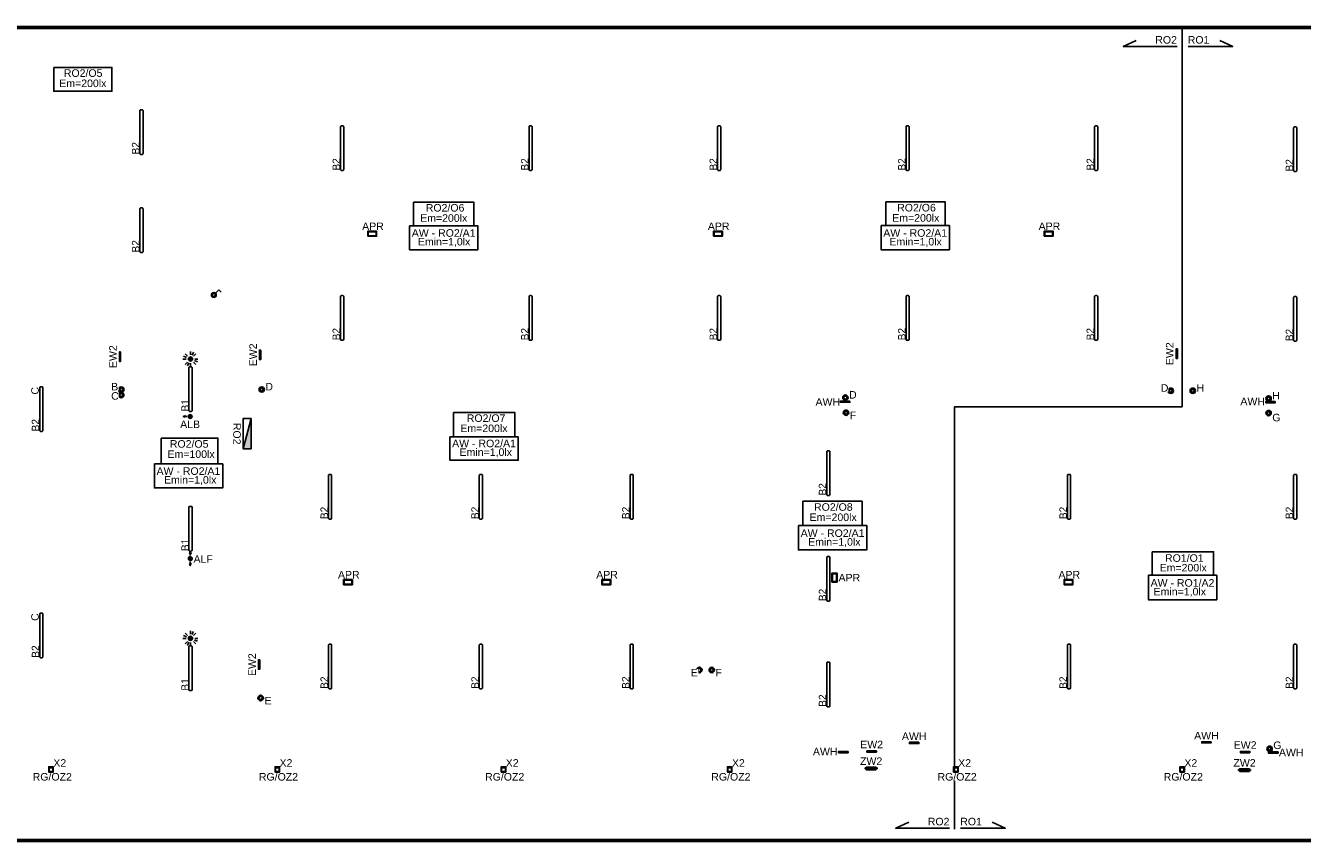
# Model space of a CAD drawing. Header units: millimetres. Extents: x 31144 to 89436, y 19352 to 26645.
# Tile 2 of 16: x 34396 to 37783, y 21155 to 23320. Entities that reach past the tile are written whole.
import ezdxf
from ezdxf.enums import TextEntityAlignment as Align

# ---------------------------------------------------------------- set-up
doc = ezdxf.new("R2010")
doc.units = ezdxf.units.MM
doc.header["$MEASUREMENT"] = 0
doc.linetypes.add('DASHED', pattern=[0.75, 0.5, -0.25])
for name, color, linetype in [('! PT ADRES - Gniazda LAN', 3, 'Continuous'), ('! PT Oświetlenie', 1, 'Continuous'), ('! PT Oświetlenie Adresy', 1, 'Continuous'), ('! PT Oświetlenie AW', 96, 'Continuous'), ('! PT Rozdzielnice', 5, 'Continuous'), ('!PT Zakres oświetlenia', 3, 'Continuous'), ('_BDLUX_oprawy', 1, 'Continuous'), ('_HSA_ZAKRES_OPRACOWANIA', 213, 'Continuous')]:
    doc.layers.add(name, color=color, linetype=linetype)
doc.layers.add('OSW_AWARYJNE', color=210, linetype='Continuous', lineweight=25)
doc.layers.add('OSW_AWARYJNE_KIERUNKOWE', color=3, linetype='Continuous', lineweight=25)
doc.styles.add('170401-11-Conveyor$0$ARIAL', font='arial.ttf', dxfattribs={"height": 5})
doc.styles.add('ARIAL', font='arial.ttf')

# ---------------------------------------------------------------- blocks, each defined once
blk = doc.blocks.new('ALB')
h = blk.add_hatch()
h.set_pattern_fill('ANSI31', color=256, scale=2.5, angle=360)
h.set_pattern_definition([(45, (-3134.228, 4869.684), (-5.61266, 5.61266), [])])
h.paths.add_polyline_path([(50, 0, 1), (-50, 0, 1)])
at = {"ltscale": 0.1}
for points in [[(131, 20), (131, -20), (186, 0), (131, 20)], [(131, 0), (81, 0)]]:
    blk.add_lwpolyline(points, dxfattribs=at)
for radius in [50, 3.75]:
    blk.add_circle((0, 0), radius, dxfattribs=at)
blk = doc.blocks.new('APR')
at = {"layer": 'OSW_AWARYJNE', "linetype": 'ByBlock'}
for points in [[(-11.8, -6.8), (11.8, -6.8), (11.8, 6.8), (-11.8, 6.8)], [(-10.3, -5.3), (10.3, -5.3), (10.3, 5.3), (-10.3, 5.3)]]:
    blk.add_lwpolyline(points, close=True, dxfattribs=at)
blk = doc.blocks.new('EW2')
blk.add_lwpolyline([(125, -17), (125, 17), (-125, 17), (-125, -17)], close=True)
for points in [[(125, -17), (-125, 17)], [(-125, -17), (125, 17)]]:
    blk.add_lwpolyline(points)
blk = doc.blocks.new('ZW2')
for points in [[(135.5, 0), (-135.5, 0), (-135.5, -17), (-157.5, -17), (-157.5, -40), (-127.5, -40), (-127.5, -65), (127.5, -65), (127.5, -40), (157.5, -40), (157.5, -17), (135.5, -17), (135.5, 0)], [(157.5, -40), (157.5, -17), (-157.5, -17)], [(135.5, -17), (-135.5, -17)], [(-127.5, -40), (127.5, -40)], [(127.5, -40), (127.5, -65), (-127.5, -65), (-127.5, -40)], [(-127.5, -40), (-127.5, -65)], [(122.5, -40), (122.5, -60), (-122.5, -60), (-122.5, -40)], [(127.5, -40), (127.5, -65)]]:
    blk.add_lwpolyline(points)
blk = doc.blocks.new('AWH')
h = blk.add_hatch()
h.set_pattern_fill('ANSI31', color=256, scale=2.5, style=0)
h.set_pattern_definition([(45, (-2458.9335, 3747.364), (-5.61266, 5.61266), [])])
h.paths.add_polyline_path([(125, -17), (125, 17), (-125, 17), (-125, -17)])
at = {"ltscale": 0.1}
blk.add_lwpolyline([(125, 17), (125, -17), (-125, -17), (-125, 17)], close=True, dxfattribs=at)
blk = doc.blocks.new('ALF')
h = blk.add_hatch()
h.set_pattern_fill('ANSI31', color=256, scale=0.25, angle=360)
h.set_pattern_definition([(45, (-313.4228, 486.9684), (-0.561266, 0.561266), [])])
h.paths.add_polyline_path([(5, 0, 1), (-5, 0, 1)])
at = {"ltscale": 0.1}
for points in [[(-13.1, 2), (-13.1, -2), (-18.6, 0), (-13.1, 2)], [(-13.1, 0), (-8.1, 0)], [(13.1, 2), (13.1, -2), (18.6, 0), (13.1, 2)], [(13.1, 0), (8.1, 0)]]:
    blk.add_lwpolyline(points, dxfattribs=at)
for radius in [5, 0.375]:
    blk.add_circle((0, 0), radius, dxfattribs=at)
blk = doc.blocks.new('Rozdzielnica m')
blk.add_hatch(color=256).paths.add_polyline_path([(40, 21.2), (-40, 21.2), (40, 0)])
blk.add_lwpolyline([(40, 0), (-40, 21.2)])
blk.add_lwpolyline([(-40, 21.2), (40, 21.2), (40, 0), (-40, 0)], close=True)
at = {"color": 7}
blk.add_attdef('NAZWA', (10.4, 31.2), '', height=20, dxfattribs=at)
blk = doc.blocks.new('BDlux_B1')
at = {"layer": '_BDLUX_oprawy'}
blk.add_lwpolyline([(-56.75, -4.25), (56.75, -4.25, 0.4142136), (59.25, -1.75), (59.25, 1.75, 0.4142136), (56.75, 4.25), (-56.75, 4.25, 0.4142136), (-59.25, 1.75), (-59.25, -1.75, 0.4142136)], format="xyb", close=True, dxfattribs=at)
at = {"layer": '_BDLUX_oprawy', "color": 7, "lineweight": 30, "insert": (-59.25, 24.25), "char_height": 20, "attachment_point": 1}
blk.add_mtext_dynamic_manual_height_columns('B1', width=105.3716, gutter_width=1, heights=[0], dxfattribs=at)
blk = doc.blocks.new('BDlux_B2')
at = {"layer": '_BDLUX_oprawy'}
blk.add_lwpolyline([(-56.8, -4.2), (56.8, -4.2, 0.414214), (59.2, -1.8), (59.2, 1.8, 0.414214), (56.8, 4.2), (-56.8, 4.2, 0.414214), (-59.2, 1.8), (-59.2, -1.8, 0.414214)], format="xyb", close=True, dxfattribs=at)
at = {"layer": '_BDLUX_oprawy', "color": 7, "lineweight": 30, "insert": (-59.2, 25.4), "char_height": 20, "attachment_point": 1}
blk.add_mtext_dynamic_manual_height_columns('B2', width=105.372, gutter_width=1, heights=[0], dxfattribs=at)
blk = doc.blocks.new('BDlux_X2')
at = {"layer": '_BDLUX_oprawy'}
for points in [[(-6, -2), (6, -2), (6, 0), (-6, 0)], [(-6, -2), (6, -2), (6, -14), (-6, -14)], [(-5, -3), (5, -3), (5, -13), (-5, -13)]]:
    blk.add_lwpolyline(points, close=True, dxfattribs=at)
at = {"layer": '_BDLUX_oprawy', "color": 7, "lineweight": 30, "insert": (6, 20), "char_height": 20, "attachment_point": 1, "style": 'ARIAL'}
blk.add_mtext_dynamic_manual_height_columns('X2', width=105.372, gutter_width=1, heights=[0], dxfattribs=at)
blk = doc.blocks.new('Łącznik pojedyńczy IP20')
for p, q in [((46.8, 46.8), (136.8, 136.8)), ((136.8, 136.8), (194.4, 79.2))]:
    blk.add_line(p, q)
for radius in [64.8, 39.8]:
    blk.add_circle((0, 0), radius)
blk = doc.blocks.new('G$CFBBB206A')
at = {"transparency": 33554687}
h = blk.add_hatch(color=256, dxfattribs=at)
h.dxf.hatch_style = 1
h.paths.add_polyline_path([(7.2, 0, 1), (-7.2, 0, 1), (7.2, 0, 1)], is_closed=False)
h.paths.add_polyline_path([(4, 0, 1), (-4, 0, 1), (4, 0, 1)], is_closed=False, flags=16)
blk.add_circle((0, 0), 7.18)
at = {"color": 1}
blk.add_circle((0, 0), 3.98, dxfattribs=at)
blk = doc.blocks.new('Czujka obecności (ruchu) 360')
blk.add_hatch(color=256).paths.add_polyline_path([(55, 0, 1), (-55, 0, 1)])
for points in [[(-112, 0), (-199, 0)], [(-104, 43), (-184, 76)], [(-141, 141), (-79, 79)], [(0, 112), (0, 199)], [(43, 104), (76, 184)], [(79, 79), (141, 141)], [(112, 0), (199, 0)], [(-79, -79), (-141, -141)], [(-43, -104), (-76, -184)], [(0, -112), (0, -199)], [(79, -79), (141, -141)], [(104, -43), (184, -76)]]:
    blk.add_lwpolyline(points)
blk.add_circle((0, 0), 55.3)

msp = doc.modelspace()

# ---------------------------------------------------------------- linework, layer by layer
at = {"layer": '! PT ADRES - Gniazda LAN', "color": 1}
for points in [[(37450, 23264.6), (37307.1, 23264.6), (37341.6, 23280.7)], [(37450, 23264.6), (37307.1, 23264.6), (37341.6, 23280.7)], [(37479.4, 23264.6), (37597.6, 23264.6), (37563.1, 23280.7)], [(37479.4, 23264.6), (37597.6, 23264.6), (37563.1, 23280.7)], [(36846.6, 21192.3), (36703.8, 21192.3), (36738.3, 21208.4)], [(36846.6, 21192.3), (36703.8, 21192.3), (36738.3, 21208.4)], [(36876, 21192.3), (36994.2, 21192.3), (36959.8, 21208.4)], [(36876, 21192.3), (36994.2, 21192.3), (36959.8, 21208.4)]]:
    msp.add_lwpolyline(points, dxfattribs=at)
at = {"layer": '_HSA_ZAKRES_OPRACOWANIA', "color": 4, "linetype": 'DASHED', "ltscale": 60, "const_width": 10}
msp.add_lwpolyline([(41656.9, 21379.9), (41656.9, 23315.3), (31148.6, 23315.3), (31148.6, 21159.8), (41436.8, 21159.8)], dxfattribs=at)

# ---------------------------------------------------------------- block references
at = {"layer": '! PT Oświetlenie', "xscale": 0.1, "yscale": 0.1, "zscale": 0.1}
for name, p in [('Łącznik pojedyńczy IP20', (34895, 22606)), ('Czujka obecności (ruchu) 360', (34833.2, 22436.3)), ('Czujka obecności (ruchu) 360', (34833.1, 21695.7))]:
    msp.add_blockref(name, p, dxfattribs=at)
at = {"layer": '! PT Oświetlenie'}
for p in [(34649.4, 22355.5), (35022.2, 22355.5), (37433.4, 22352.1), (37491.8, 22352.1), (36570.3, 22333.8), (37692.9, 22331.6), (36572, 22293.9), (37692.9, 22293), (36183.1, 21612), (36215.8, 21612), (35019.3, 21537.6), (37695.5, 21403.1)]:
    msp.add_blockref('G$CFBBB206A', p, dxfattribs=at)
at = {"layer": '! PT Rozdzielnice'}
ref = msp.add_blockref('Rozdzielnica m', (34972.8, 22238.4), dxfattribs=dict(at, rotation=270))
ref.add_attrib('NAZWA', 'RO2', dxfattribs={"layer": '0', "color": 7, "height": 20, "rotation": 270, "style": 'ARIAL'}).set_placement((34946.6, 22238.3), align=Align.CENTER)
ref = msp.add_blockref('Rozdzielnica m', (34972.8, 22238.4), dxfattribs=dict(at, rotation=270))
ref.add_attrib('NAZWA', 'RO2', dxfattribs={"layer": '0', "color": 7, "height": 20, "rotation": 270, "style": 'ARIAL'}).set_placement((34946.6, 22238.3), align=Align.CENTER)
at = {"layer": '_BDLUX_oprawy', "rotation": 90}
for name, p in [('BDlux_B2', (34703.2, 23037.9)), ('BDlux_B2', (35235.4, 22995.1)), ('BDlux_B2', (35735.4, 22995.1)), ('BDlux_B2', (36235.4, 22995.1)), ('BDlux_B2', (36735.4, 22995.1)), ('BDlux_B2', (37235.4, 22995.1)), ('BDlux_B2', (37763.4, 22992.7)), ('BDlux_B2', (34703.2, 22777.9)), ('BDlux_B2', (35235.4, 22545.1)), ('BDlux_B2', (35735.4, 22545.1)), ('BDlux_B2', (36235.4, 22545.1)), ('BDlux_B2', (36735.4, 22545.1)), ('BDlux_B2', (37235.4, 22545.1)), ('BDlux_B2', (37763.4, 22542.7)), ('BDlux_B1', (34833.2, 22356.5)), ('BDlux_B2', (34437.6, 22303.7)), ('BDlux_B2', (36525.1, 22133.7)), ('BDlux_B2', (35203.4, 22071.2)), ('BDlux_B2', (35603.4, 22071.2)), ('BDlux_B2', (36003.4, 22071.2)), ('BDlux_B2', (37163.4, 22071.2)), ('BDlux_B2', (37763.4, 22071.2)), ('BDlux_B1', (34833.2, 21986.5)), ('BDlux_B2', (36525.1, 21853.7)), ('BDlux_B2', (34437.6, 21703.7)), ('BDlux_B2', (35203.4, 21621.2)), ('BDlux_B2', (35603.4, 21621.2)), ('BDlux_B2', (36003.4, 21621.2)), ('BDlux_B2', (37163.4, 21621.2)), ('BDlux_B2', (37763.4, 21621.2)), ('BDlux_B1', (34833.2, 21616.5)), ('BDlux_B2', (36525.1, 21573.7))]:
    msp.add_blockref(name, p, dxfattribs=at)
at = {"layer": '_BDLUX_oprawy'}
for p in [(34463.4, 21355.5), (35063.4, 21355.5), (35663.4, 21355.5), (36263.4, 21355.5), (36863.4, 21355.5), (37463.4, 21355.5)]:
    msp.add_blockref('BDlux_X2', p, dxfattribs=at)
at = {"layer": 'OSW_AWARYJNE'}
for p in [(35315.2, 22768.4), (36232.2, 22768.4), (37109.5, 22768.4), (35251.1, 21844.8), (35936, 21844.8), (37162.1, 21844.8)]:
    msp.add_blockref('APR', p, dxfattribs=at)
at = {"layer": 'OSW_AWARYJNE', "xscale": 0.1, "yscale": 0.1, "zscale": 0.1}
for p in [(36569.8, 22323.3), (37698.1, 22322.1), (36752.8, 21418.7), (37528, 21420.2), (36564.9, 21394.4), (37705.3, 21392.9)]:
    msp.add_blockref('AWH', p, dxfattribs=at)
at = {"layer": 'OSW_AWARYJNE', "color": 1, "xscale": 0.1, "yscale": 0.1, "zscale": 0.1, "rotation": 180}
msp.add_blockref('ALB', (34832.5, 22283.8), dxfattribs=at)
at = {"layer": 'OSW_AWARYJNE', "rotation": 90}
for name, p in [('ALF', (34832.7, 21907.1)), ('APR', (36541.5, 21856.9))]:
    msp.add_blockref(name, p, dxfattribs=at)
at = {"layer": 'OSW_AWARYJNE', "color": 1, "xscale": 0.1, "yscale": 0.1, "zscale": 0.1}
for p in [(36638.6, 21354.1), (37629, 21349.7)]:
    msp.add_blockref('ZW2', p, dxfattribs=at)
at = {"layer": 'OSW_AWARYJNE_KIERUNKOWE', "xscale": 0.1, "yscale": 0.1, "zscale": 0.1, "rotation": 90}
for p in [(35017.9, 22447.3), (37449.2, 22450.4), (34646.3, 22442.6), (35015.3, 21626.2)]:
    msp.add_blockref('EW2', p, dxfattribs=at)
at = {"layer": 'OSW_AWARYJNE_KIERUNKOWE', "xscale": 0.1, "yscale": 0.1, "zscale": 0.1}
for p in [(36640, 21395.7), (37630.6, 21394.4)]:
    msp.add_blockref('EW2', p, dxfattribs=at)

# ---------------------------------------------------------------- texts
at = {"layer": '! PT ADRES - Gniazda LAN', "color": 1, "style": 'ARIAL'}
for s, p in [('RO2', (37392.2, 23272.6, -4288.3)), ('RO2', (37392.2, 23272.6, -4288.3)), ('RO1', (37478.3, 23272.6, -4288.3)), ('RO1', (37478.3, 23272.6, -4288.3)), ('RO2', (36788.8, 21200.3, -4288.3)), ('RO2', (36788.8, 21200.3, -4288.3)), ('RO1', (36874.9, 21200.3, -4288.3)), ('RO1', (36874.9, 21200.3, -4288.3))]:
    msp.add_text(s, height=20, rotation=359.6784, dxfattribs=at).set_placement(p)
at = {"layer": 'OSW_AWARYJNE', "ltscale": 0.1, "style": '170401-11-Conveyor$0$ARIAL'}
for s, p in [('APR', (35317.2, 22788.1, -0.2)), ('APR', (36234.2, 22788.1, -0.2)), ('APR', (37111.5, 22788.1, -0.2)), ('AWH', (36523.7, 22322.5, -0.2)), ('AWH', (37650.6, 22323.9, -0.2)), ('ALB', (34832.2, 22263.3, -0.2)), ('ALF', (34867, 21906.2, -0.2)), ('APR', (35253.1, 21864.4, -0.2)), ('APR', (35938.1, 21864.4, -0.2)), ('APR', (36580.9, 21856.6, -0.2)), ('APR', (37164.1, 21864.4, -0.2)), ('AWH', (36752.8, 21436.4, -0.2)), ('AWH', (37528, 21437.9, -0.2)), ('AWH', (36516.8, 21395.6, -0.2)), ('ZW2', (36638.6, 21370.1, -0.2)), ('ZW2', (37629, 21365.7, -0.2)), ('AWH', (37752.9, 21393.4, -0.2))]:
    msp.add_text(s, height=20, dxfattribs=at).set_placement(p, align=Align.MIDDLE_CENTER)
at = {"layer": 'OSW_AWARYJNE_KIERUNKOWE', "ltscale": 0.1, "style": '170401-11-Conveyor$0$ARIAL'}
for p in [(34627.6, 22442.6, -0.2), (34999.2, 22447.3, -0.2), (37430.5, 22450.4, -0.2), (34996.6, 21626.2, -0.2)]:
    msp.add_text('EW2', height=20, rotation=90, dxfattribs=at).set_placement(p, align=Align.MIDDLE_CENTER)
for p in [(36640, 21414.4, -0.2), (37630.6, 21413.1, -0.2)]:
    msp.add_text('EW2', height=20, dxfattribs=at).set_placement(p, align=Align.MIDDLE_CENTER)

# ---------------------------------------------------------------- next in the draw order: texts
at = {"layer": '! PT Oświetlenie Adresy', "char_height": 20, "attachment_point": 1, "style": 'ARIAL', "bg_fill": 3, "box_fill_scale": 1, "bg_fill_color": 256, "bg_fill_true_color": 13158600, "bg_fill_transparency": 0}
for s, insert in [('Em=200lx', (34485.2, 23177.2, -230.3)), ('B', (34622.8, 22373, -230.3)), ('D', (35031.9, 22373, -230.3)), ('H', (37501.5, 22369.6, -230.3)), ('D', (36580, 22351.4, -230.3)), ('H', (37702.6, 22349.2, -230.3)), ('F', (36581.7, 22296.8, -230.3)), ('G', (37702.6, 22291.1, -230.3)), ('E', (36159.9, 21615, -230.3)), ('F', (36225.5, 21615, -230.3)), ('E', (35029.8, 21540.6, -230.3)), ('G', (37705.2, 21422.4, -230.3)), ('RG/OZ2', (34414.6, 21338.8, -230.3)), ('RG/OZ2', (35014.6, 21338.8, -230.3)), ('RG/OZ2', (35614.6, 21338.8, -230.3)), ('RG/OZ2', (36214.6, 21338.8, -230.3))]:
    msp.add_mtext(s, dxfattribs=dict(at, insert=insert))
at = {"layer": '! PT Oświetlenie Adresy', "char_height": 20, "attachment_point": 1, "rotation": 90, "style": 'ARIAL', "bg_fill": 3, "box_fill_scale": 1, "bg_fill_color": 256, "bg_fill_true_color": 13158600, "bg_fill_transparency": 0}
for insert in [(34410.8, 22342.1, -230.3), (34410.8, 21742.1, -230.3)]:
    msp.add_mtext('C', dxfattribs=dict(at, insert=insert))
at = {"layer": '! PT Oświetlenie AW', "char_height": 20, "attachment_point": 1, "style": 'ARIAL', "bg_fill": 3, "box_fill_scale": 1, "bg_fill_color": 256, "bg_fill_true_color": 13158600, "bg_fill_transparency": 0}
for insert in [(35436.5, 22757.3), (36687.1, 22757.3), (35547, 22199.4), (34763, 22126), (36471.5, 21961.5), (37387.9, 21829.7)]:
    msp.add_mtext('Emin=1,0lx', dxfattribs=dict(at, insert=insert))

# ---------------------------------------------------------------- next in the draw order: linework, layer by layer
msp.add_lwpolyline([(34470.5, 23209.5), (34624.6, 23209.5), (34624.6, 23146.2), (34470.5, 23146.2)], close=True)

# ---------------------------------------------------------------- next in the draw order: block references
at = {"layer": '! PT Oświetlenie'}
msp.add_blockref('G$CFBBB206A', (34649.4, 22341), dxfattribs=at)

# ---------------------------------------------------------------- next in the draw order: texts
at = {"layer": '! PT Oświetlenie AW', "char_height": 20, "attachment_point": 1, "style": 'ARIAL', "bg_fill": 3, "box_fill_scale": 1, "bg_fill_color": 256, "bg_fill_true_color": 13158600, "bg_fill_transparency": 0}
for s, insert in [('AW - RO2/A1', (35420.2, 22780.4)), ('AW - RO2/A1', (36670.8, 22780.4)), ('AW - RO2/A1', (35527.2, 22222.5)), ('AW - RO2/A1', (34743.2, 22149.2)), ('AW - RO2/A1', (36451.7, 21984.7)), ('AW - RO1/A2', (37379.9, 21852.8))]:
    msp.add_mtext(s, dxfattribs=dict(at, insert=insert))

# ---------------------------------------------------------------- next in the draw order: linework, layer by layer
at = {"layer": '!PT Zakres oświetlenia', "color": 1}
msp.add_lwpolyline([(37463.4, 23315.3), (37463.4, 22309.6), (36860, 22309.6), (36860, 21189.7)], dxfattribs=at)
for points in [[(35414.3, 22789.2), (35595.7, 22789.2), (35595.7, 22725.8), (35414.3, 22725.8)], [(36664.9, 22790), (36846.3, 22790), (36846.3, 22725.8), (36664.9, 22725.8)], [(35521.3, 22229.9), (35702.6, 22229.9), (35702.6, 22168), (35521.3, 22168)], [(34737.4, 22158.4), (34918.6, 22158.4), (34918.6, 22094.6), (34737.4, 22094.6)], [(36445.8, 21995.2), (36627.1, 21995.2), (36627.1, 21930.1), (36445.8, 21930.1)], [(37374, 21863.1), (37555.3, 21863.1), (37555.3, 21798.2), (37374, 21798.2)]]:
    msp.add_lwpolyline(points, close=True)

# ---------------------------------------------------------------- next in the draw order: texts
at = {"layer": '! PT Oświetlenie Adresy', "char_height": 20, "attachment_point": 1, "style": 'ARIAL', "bg_fill": 3, "box_fill_scale": 1, "bg_fill_color": 256, "bg_fill_true_color": 13158600, "bg_fill_transparency": 0}
for s, insert in [('RO2/O5', (34497.3, 23204.3, -230.3)), ('C', (34622.8, 22348.5, -230.3))]:
    msp.add_mtext(s, dxfattribs=dict(at, insert=insert))

# ---------------------------------------------------------------- next in the draw order: texts
for s, insert in [('Em=200lx', (35442.4, 22820.1, -230.3)), ('Em=200lx', (36694.5, 22820.4, -230.3)), ('Em=200lx', (35549.1, 22262.6, -230.3)), ('Em=100lx', (34772.3, 22194.1, -230.3)), ('Em=200lx', (36475.4, 22026.9, -230.3)), ('Em=200lx', (37403.9, 21893.1, -230.3))]:
    msp.add_mtext(s, dxfattribs=dict(at, insert=insert))

# ---------------------------------------------------------------- next in the draw order: linework, layer by layer
at = {"layer": '!PT Zakres oświetlenia', "color": 1}
msp.add_lwpolyline([(37463.4, 23315.3), (37463.4, 22309.6), (36860, 22309.6), (36860, 21189.7)], dxfattribs=at)
for points in [[(35424.7, 22852.4), (35584.6, 22852.4), (35584.6, 22789.4), (35424.7, 22789.4)], [(36677.5, 22852.8), (36835, 22852.8), (36835, 22790), (36677.5, 22790)], [(35530.8, 22294.9), (35693.4, 22294.9), (35693.4, 22229.9), (35530.8, 22229.9)], [(34755.4, 22226.5), (34905.8, 22226.5), (34905.8, 22158.4), (34755.4, 22158.4)], [(36457.6, 22059.3), (36614.4, 22059.3), (36614.4, 21995.2), (36457.6, 21995.2)], [(37384.4, 21925.5), (37546.9, 21925.5), (37546.9, 21863.1), (37384.4, 21863.1)]]:
    msp.add_lwpolyline(points, close=True)

# ---------------------------------------------------------------- next in the draw order: texts
at = {"layer": '! PT Oświetlenie Adresy', "char_height": 20, "attachment_point": 1, "style": 'ARIAL', "bg_fill": 3, "box_fill_scale": 1, "bg_fill_color": 256, "bg_fill_true_color": 13158600, "bg_fill_transparency": 0}
for s, insert in [('RO2/O6', (35457.3, 22847.2, -230.3)), ('RO2/O6', (36707.7, 22847.5, -230.3)), ('D', (37406.9, 22369.6, -230.3)), ('RO2/O7', (35566.1, 22289.6, -230.3)), ('RO2/O5', (34778.5, 22221.2, -230.3)), ('RO2/O8', (36487.1, 22054, -230.3)), ('RO1/O1', (37418.1, 21918.7, -230.3)), ('RG/OZ2', (36814.6, 21338.8, -230.3)), ('RG/OZ2', (37414.6, 21338.8, -230.3))]:
    msp.add_mtext(s, dxfattribs=dict(at, insert=insert))

doc.saveas('drawing.dxf')
